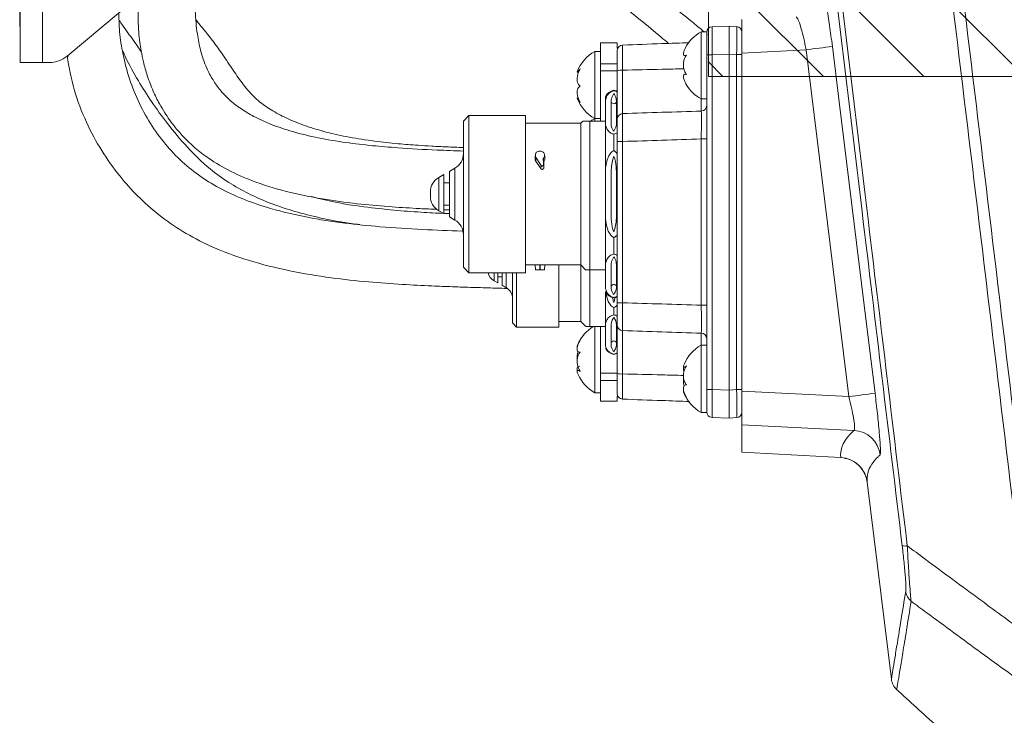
# Model space of a CAD drawing. Header units: millimetres. Extents: x 0 to 8410, y 0 to 5940.
# Tile 89 of 179: x 3304 to 3480, y 3964 to 4088. Entities that reach past the tile are written whole.
import ezdxf

# ---------------------------------------------------------------- set-up
doc = ezdxf.new("R2010")
doc.units = ezdxf.units.MM
doc.header["$LTSCALE"] = 10

msp = doc.modelspace()

# ---------------------------------------------------------------- hatches: boundary and pattern name
at = {"linetype": 'Continuous'}
h = msp.add_hatch(dxfattribs=at)
h.set_pattern_fill('ANSI31', color=8, scale=4, angle=90, style=0)
h.paths.add_polyline_path([(3427.03, 4477.87), (3427.03, 4077.87), (3827.03, 4077.87), (3827.03, 4477.87)], flags=0)

# ---------------------------------------------------------------- linework, layer by layer
at = {"color": 7, "linetype": 'Continuous', "lineweight": 0}
for p, q in [((3427.03, 4477.87), (3427.03, 4077.87)), ((3304.03, 4126.87), (3304.03, 4080.37)), ((3303.93, 4095.95), (3303.93, 4086.79)), ((3312.42, 4081.54), (3330.74, 4096.91)), ((3303.93, 4086.79), (3304.03, 4086.84)), ((3427.69, 4086.77), (3430.73, 4086.87)), ((3430.73, 4086.87), (3430.73, 4086.87)), ((3430.73, 4086.87), (3432.08, 4086.8)), ((3433.03, 4088.07), (3433.03, 4082.08)), ((3426.73, 4085.87), (3425.73, 4085.87)), ((3425.73, 4085.87), (3425.73, 4085.16)), ((3425.73, 4085.16), (3425.73, 4073.87)), ((3426.73, 4085.87), (3426.73, 4085.77)), ((3426.73, 4081.77), (3426.73, 4085.77)), ((3426.73, 4085.5), (3426.89, 4085.37)), ((3407.73, 4083.87), (3410.73, 4083.87)), ((3407.73, 4083.87), (3407.73, 4080.16)), ((3410.73, 4083.87), (3410.73, 4082.93)), ((3312.5, 4081.61), (3312.58, 4081.42)), ((3407.73, 4082.37), (3406.73, 4082.37)), ((3406.73, 4082.37), (3406.73, 4070.37)), ((3423.14, 4081.72), (3422.81, 4081.64)), ((3422.81, 4081.62), (3423.07, 4081.62)), ((3426.73, 4080.99), (3426.73, 4081.77)), ((3430.73, 4021.87), (3430.73, 4081.87)), ((3433.03, 4021.66), (3433.03, 4082.08)), ((3304.03, 4080.37), (3308.03, 4080.37)), ((3308.03, 4080.37), (3309.21, 4080.37)), ((3407.73, 4078.87), (3407.73, 4080.16)), ((3426.73, 4080.99), (3426.73, 4078.75)), ((3403.59, 4078.68), (3403.85, 4078.68)), ((3407.73, 4078.87), (3407.73, 4069.93)), ((3410.73, 4070.26), (3410.73, 4078.91)), ((3423.1, 4078.28), (3422.88, 4078.28)), ((3426.73, 4024.99), (3426.73, 4078.75)), ((3427.03, 4077.87), (3827.03, 4077.87)), ((3408.63, 4073.67), (3408.63, 4074.29)), ((3408.63, 4069.25), (3408.63, 4073.67)), ((3409.63, 4073.06), (3409.63, 4069.87)), ((3410.63, 4069.87), (3410.63, 4073.06)), ((3425.73, 4073.87), (3426.73, 4073.87)), ((3384.23, 4070.92), (3383.23, 4069.92)), ((3394.33, 4070.92), (3384.23, 4070.92)), ((3384.23, 4070.92), (3384.23, 4042.82)), ((3394.33, 4070.92), (3394.33, 4042.82)), ((3383.23, 4043.82), (3383.23, 4069.92)), ((3404.21, 4069.53), (3394.33, 4069.53)), ((3404.61, 4069.93), (3404.21, 4069.53)), ((3404.21, 4069.53), (3404.21, 4044.21)), ((3405.84, 4069.93), (3405.84, 4043.35)), ((3408.63, 4069.93), (3405.84, 4069.93)), ((3406.73, 4070.37), (3407.73, 4070.37)), ((3406.73, 4070.37), (3406.73, 4069.93)), ((3408.63, 4061.29), (3408.63, 4069.25)), ((3410.13, 4064.63), (3410.13, 4067.58)), ((3410.73, 4037.46), (3410.73, 4066.28)), ((3396.14, 4064.01), (3396.05, 4063.52)), ((3396.98, 4064.55), (3396.88, 4064.55)), ((3397.81, 4063.52), (3397.72, 4064.01)), ((3397.62, 4062.77), (3397.53, 4063.3)), ((3397.63, 4061.58), (3397.54, 4062.08)), ((3397.8, 4063.52), (3397.82, 4063.42)), ((3379.73, 4060.35), (3378.83, 4059.83)), ((3379.73, 4053.39), (3379.73, 4060.35)), ((3381.73, 4061.51), (3380.73, 4060.93)), ((3380.73, 4060.93), (3380.73, 4052.81)), ((3408.63, 4052.45), (3408.63, 4061.29)), ((3380.73, 4058.87), (3379.73, 4058.87)), ((3409.63, 4060.06), (3409.63, 4053.68)), ((3410.63, 4053.68), (3410.63, 4060.06)), ((3377.33, 4056.51), (3377.33, 4057.23)), ((3378.83, 4053.91), (3379.73, 4053.39)), ((3379.73, 4054.87), (3380.73, 4054.87)), ((3379.73, 4054.09), (3380.73, 4054.05)), ((3380.73, 4052.81), (3381.73, 4052.24)), ((3408.63, 4044.49), (3408.63, 4052.45)), ((3410.13, 4046.16), (3410.13, 4049.11)), ((3408.63, 4040.07), (3408.63, 4044.49)), ((3383.23, 4043.82), (3384.23, 4042.82)), ((3384.23, 4042.82), (3394.33, 4042.82)), ((3389.39, 4041.02), (3389.39, 4042.82)), ((3390.14, 4042.82), (3390.14, 4040.58)), ((3392.01, 4042.82), (3392.01, 4033.85)), ((3392.76, 4042.82), (3392.76, 4033.1)), ((3394.33, 4044.21), (3396.04, 4044.21)), ((3396.04, 4044.21), (3396.12, 4043.35)), ((3396.12, 4043.35), (3396.88, 4043.35)), ((3396.88, 4044.26), (3396.98, 4044.26)), ((3396.88, 4043.35), (3396.98, 4043.35)), ((3396.98, 4043.35), (3397.74, 4043.35)), ((3397.82, 4044.21), (3397.74, 4043.35)), ((3397.82, 4044.21), (3404.21, 4044.21)), ((3400.32, 4044.21), (3400.32, 4033.1)), ((3404.21, 4044.21), (3405.07, 4043.35)), ((3404.21, 4044.21), (3404.21, 4034.14)), ((3408.63, 4043.35), (3405.84, 4043.35)), ((3405.84, 4043.34), (3405.84, 4033.2)), ((3409.63, 4043.88), (3409.63, 4040.68)), ((3410.63, 4040.68), (3410.63, 4043.88)), ((3388.71, 4041.4), (3389.39, 4041.02)), ((3389.39, 4042.12), (3390.14, 4042.12)), ((3390.14, 4040.58), (3390.88, 4040.15)), ((3408.63, 4033.77), (3408.63, 4039.45)), ((3410.13, 4035.29), (3410.13, 4036.59)), ((3400.32, 4034.14), (3404.21, 4034.14)), ((3404.21, 4034.14), (3405.15, 4033.2)), ((3392.01, 4033.85), (3392.76, 4033.1)), ((3392.76, 4033.1), (3400.32, 4033.1)), ((3408.63, 4033.2), (3405.84, 4033.2)), ((3406.73, 4033.2), (3406.73, 4021.78)), ((3407.73, 4033.2), (3407.73, 4024.87)), ((3408.63, 4029.78), (3408.63, 4033.77)), ((3409.63, 4033.22), (3409.63, 4030.34)), ((3410.63, 4030.34), (3410.63, 4033.22)), ((3410.73, 4024.83), (3410.73, 4033.49)), ((3426.73, 4029.87), (3425.73, 4029.87)), ((3425.73, 4029.87), (3425.73, 4017.87)), ((3410.13, 4028.25), (3410.13, 4028.26)), ((3404.03, 4025.38), (3403.7, 4025.38)), ((3422.68, 4025.96), (3422.97, 4025.96)), ((3407.73, 4023.59), (3407.73, 4024.87)), ((3407.73, 4023.59), (3407.73, 4019.87)), ((3426.73, 4024.99), (3426.73, 4022.75)), ((3406.73, 4021.78), (3406.73, 4021.37)), ((3426.73, 4021.97), (3426.73, 4022.75)), ((3426.73, 4017.98), (3426.73, 4021.97)), ((3433.03, 4021.66), (3433.03, 4015.67)), ((3406.73, 4021.37), (3407.73, 4021.37)), ((3407.73, 4019.87), (3410.73, 4019.87)), ((3410.73, 4020.79), (3410.73, 4019.87)), ((3425.73, 4017.87), (3426.73, 4017.87)), ((3426.73, 4017.98), (3426.73, 4017.87)), ((3430.73, 4016.87), (3427.69, 4016.98)), ((3432.08, 4016.94), (3430.73, 4016.87)), ((3430.73, 4016.87), (3430.73, 4016.87)), ((3433.03, 4010.74), (3433.03, 4015.67)), ((3433.03, 4010.74), (3450.64, 4009.81)), ((3450.64, 4009.81), (3450.71, 4009.8)), ((3455.41, 4005.42), (3459.74, 3970.19))]:
    msp.add_line(p, q, dxfattribs=at)
at = {"color": 8, "linetype": 'Continuous', "lineweight": 0}
for p, q in [((3308.03, 4126.87), (3308.03, 4080.37)), ((3427.69, 4081.77), (3426.73, 4081.77)), ((3430.73, 4081.87), (3427.69, 4081.77)), ((3427.69, 4081.77), (3427.69, 4021.97)), ((3432.08, 4081.81), (3430.73, 4081.88)), ((3432.08, 4021.94), (3432.08, 4081.81)), ((3432.08, 4081.81), (3433.03, 4081.81)), ((3444.49, 4082.67), (3433.03, 4082.08)), ((3452.13, 4020.69), (3444.49, 4082.67)), ((3407.73, 4080.16), (3410.73, 4080.16)), ((3410.73, 4078.87), (3407.73, 4078.87)), ((3411.69, 4079.01), (3411.69, 4071.25)), ((3425.76, 4071.72), (3425.76, 4073.87)), ((3411.69, 4066.28), (3410.73, 4066.28)), ((3411.69, 4066.28), (3411.69, 4037.46)), ((3426.73, 4066.73), (3425.76, 4066.73)), ((3425.76, 4037.01), (3425.76, 4066.73)), ((3396.04, 4063.42), (3396.13, 4063.92)), ((3397.82, 4063.42), (3397.73, 4063.92)), ((3396.04, 4063.2), (3396.13, 4063.7)), ((3396.16, 4062.82), (3396.24, 4063.36)), ((3397.82, 4063.24), (3397.73, 4063.74)), ((3381.73, 4052.24), (3381.73, 4061.5)), ((3397.07, 4061.43), (3397.15, 4061.98)), ((3378.83, 4059.83), (3378.83, 4053.91)), ((3388.71, 4042.82), (3388.71, 4041.4)), ((3390.88, 4040.15), (3390.88, 4042.82)), ((3396.88, 4044.26), (3396.88, 4043.35)), ((3396.98, 4044.26), (3396.98, 4043.35)), ((3411.69, 4037.46), (3410.73, 4037.46)), ((3426.73, 4037.01), (3425.76, 4037.01)), ((3411.69, 4032.49), (3411.69, 4024.74)), ((3425.76, 4029.87), (3425.76, 4032.03)), ((3407.73, 4024.87), (3410.73, 4024.87)), ((3410.73, 4023.59), (3407.73, 4023.59)), ((3427.69, 4021.97), (3426.73, 4021.97)), ((3427.69, 4021.97), (3430.73, 4021.87)), ((3430.73, 4021.86), (3432.08, 4021.94)), ((3432.08, 4021.94), (3433.03, 4021.94)), ((3433.03, 4021.66), (3452.13, 4020.69)), ((3453.03, 4014.66), (3433.03, 4015.67))]:
    msp.add_line(p, q, dxfattribs=at)
at = {"color": 8, "linetype": 'Continuous', "lineweight": 0, "flags": 128}
msp.add_lwpolyline([(3449.19, 4083.27), (3450.41, 4073.35), (3455.3, 4033.65), (3456.83, 4021.3)], dxfattribs=at)
at = {"color": 7, "linetype": 'Continuous', "lineweight": 0, "flags": 128}
msp.add_lwpolyline([(3406.73, 4070.37), (3406.22, 4070.06), (3405.93, 4069.85)], dxfattribs=at)
at = {"color": 7, "linetype": 'Continuous', "lineweight": 0}
for centre, radius, start, end in [((3427.73, 4085.77), 1, 92, 180), ((3432.03, 4085.8), 1, 0, 87), ((3429.13, 4079.75), 7, 119.0497, 151.9424), ((3411.73, 4082.51), 1, 92, 180), ((3309.21, 4085.37), 5, 270, 310), ((3410.13, 4076.25), 7, 119.0497, 159.373), ((3429.13, 4079.99), 7, 210.1358, 240.9503), ((3410.44, 4073.45), 2, 98.99, 154.9938), ((3409.82, 4073.45), 2, 62.8538, 81.01), ((3410.13, 4076.49), 7, 200.6597, 240.9503), ((3410.13, 4073.52), 0.5, 180, 334.6184), ((3380.23, 4064.1), 3, 300, 0), ((3380.33, 4057.23), 3, 120, 180), ((3380.33, 4056.51), 3, 180, 240), ((3380.23, 4049.64), 3, 0, 60), ((3389.84, 4043.35), 2.25, 193.6277, 240), ((3389.76, 4038.21), 2.25, 0, 60), ((3410.44, 4040.3), 2, 205.0062, 261.01), ((3410.13, 4040.22), 0.5, 0, 154.6184), ((3409.82, 4040.3), 2, 278.99, 297.1462), ((3410.13, 4027.25), 7, 121.877, 156.2826), ((3410.13, 4030.15), 0.5, 0, 180), ((3410.44, 4030.22), 2, 205.0062, 261.01), ((3429.13, 4023.75), 7, 119.0497, 157.305), ((3409.82, 4030.22), 2, 278.99, 297.1462), ((3410.13, 4027.49), 7, 203.8343, 240.9503), ((3411.73, 4021.24), 1, 180, 268), ((3429.13, 4023.99), 7, 202.7831, 240.9503), ((3427.73, 4017.98), 1, 180, 268), ((3432.03, 4017.94), 1, 273, 360), ((3462.72, 3970.55), 3, 187, 227.8356)]:
    msp.add_arc(centre, radius, start, end, dxfattribs=at)
at = {"color": 8, "linetype": 'Continuous', "lineweight": 0}
for centre, radius, start, end in [((3421.08, 4281.49), 200.2, 276.7158, 278.0712), ((3411.46, 4076.54), 2.48, 84.6019, 107.1891), ((3425.73, 4072.71), 0.999, 271.9393, 359.9349), ((3411.73, 4070.25), 0.997, 91.8569, 179.8578), ((3411.73, 4033.49), 0.997, 180.1313, 268.154), ((3425.73, 4031.03), 0.999, 0.0513, 88.0745), ((3411.46, 4027.2), 2.47, 252.7882, 275.4067), ((3428.53, 4220.96), 201.65, 276.7193, 278.0649), ((3452.77, 4009.66), 5, 7.0746, 86.9135), ((3450.45, 4004.81), 5, 7.0142, 87.0247), ((3462.17, 3996.92), 2.92, 260.1611, 277.9999), ((3465.23, 3986.34), 2.96, 187.6206, 228.5635)]:
    msp.add_arc(centre, radius, start, end, dxfattribs=at)
for centre, major_axis, ratio, start_param, end_param in [((3427.73, 4081.76), (-0.03, 5), 0.00697, 0.000195, 1.569773), ((3432.03, 4081.8), (0.05, 5), 0.010435, 4.714691, 6.282748), ((3427.73, 4021.98), (0.03, 5), 0.00697, 1.57182, 3.141398), ((3432.03, 4021.95), (-0.05, 5), 0.010435, 3.14203, 4.710087), ((6903.06, 3829.28), (3452.38, -181.27), 0.034824, 3.106469, 3.147737), ((6903.06, 3829.28), (3452.38, -181.27), 0.034824, 3.147737, 3.147747)]:
    msp.add_ellipse(centre, major_axis=major_axis, ratio=ratio, start_param=start_param, end_param=end_param, dxfattribs=at)
at = {"color": 7, "linetype": 'Continuous', "lineweight": 0}
for centre, major_axis, ratio, start_param, end_param in [((3430.68, 4081.87), (0.04, 5), 0.00871, 4.714748, 6.282805), ((3488.02, 4083.87), (57.29, 2.01), 0.087222, 3.137772, 3.138533), ((3394.93, 4056.87), (0.6, 13.66), 0.075622, 5.239315, 5.257617), ((3398.92, 4056.87), (-0.6, 13.66), 0.075622, 1.025568, 1.04021), ((3394.93, 4056.87), (0.56, 12.66), 0.075622, 5.239315, 5.259063), ((3394.6, 4056.87), (-6.76, 12.48), 0.312168, 4.91347, 5.034226), ((3394.6, 4056.87), (-7.29, 13.47), 0.312168, 4.928328, 5.040078), ((3398.72, 4056.87), (-0.6, 13.66), 0.075622, 1.077564, 1.176026), ((3398.72, 4056.87), (-0.56, 12.66), 0.075622, 1.082857, 1.186534), ((3398.92, 4056.87), (-0.56, 12.66), 0.075622, 1.024122, 1.039921), ((3488.02, 4019.87), (57.29, -2.01), 0.087222, 3.144653, 3.145413), ((3430.68, 4021.88), (-0.04, 5), 0.00871, 3.141973, 4.71003)]:
    msp.add_ellipse(centre, major_axis=major_axis, ratio=ratio, start_param=start_param, end_param=end_param, dxfattribs=at)
at = {"color": 8, "linetype": 'Continuous', "lineweight": 0}
for points, knots in [([(3454.57, 4239.71), (3456.29, 4225.75), (3459.72, 4197.83), (3465.54, 4150.15), (3472.03, 4096.68), (3479.18, 4037.44), (3483.9, 3997.99), (3486.26, 3978.26)], [0, 0, 0, 0, 0.160108, 0.320235, 0.546806, 0.773429, 1, 1, 1, 1]), ([(3484.26, 3978.08), (3481.9, 3997.8), (3477.18, 4037.24), (3470.04, 4096.47), (3462.55, 4158.19), (3457.4, 4200.17), (3454.68, 4222.4)], [0, 0, 0, 0, 0.242393, 0.484785, 0.727233, 1, 1, 1, 1]), ([(3461.67, 3994.04), (3459.29, 4013.96), (3455.01, 4049.61), (3448.8, 4101.05), (3444.97, 4132.57), (3443.05, 4148.33)], [0, 0, 0, 0, 0.387441, 0.693699, 1, 1, 1, 1]), ([(3443.95, 4148.39), (3445.87, 4132.63), (3449.7, 4101.09), (3455.91, 4049.63), (3460.19, 4013.95), (3462.58, 3994.03)], [0, 0, 0, 0, 0.306258, 0.612559, 1, 1, 1, 1]), ([(3447.4, 4094.16), (3447.47, 4094), (3447.61, 4093.67), (3448, 4091.66), (3448.46, 4088.78), (3448.87, 4085.79), (3449.11, 4083.91), (3449.19, 4083.27)], [0, 0, 0, 0, 0.220939, 0.44192, 0.66363, 0.885317, 1, 1, 1, 1]), ([(3444.49, 4082.67), (3444.43, 4083.01), (3444.23, 4084.04), (3443.86, 4085.66), (3443.41, 4087.22), (3442.99, 4088.3), (3442.8, 4088.48), (3442.7, 4088.56)], [0, 0, 0, 0, 0.113952, 0.335154, 0.557324, 0.77898, 1, 1, 1, 1]), ([(3411.69, 4083.51), (3411.69, 4083.45), (3411.68, 4083.34), (3411.68, 4082.48), (3411.68, 4081.21), (3411.69, 4079.96), (3411.69, 4079.21), (3411.69, 4079.01)], [0, 0, 0, 0, 0.229317, 0.458659, 0.6878863, 0.9170501, 1, 1, 1, 1]), ([(3422.62, 4079.26), (3421.33, 4079.23), (3417.69, 4079.15), (3414.04, 4079.06), (3411.69, 4079.01)], [0, 0, 0, 0, 0.355504, 1, 1, 1, 1]), ([(3411.69, 4071.25), (3411.69, 4071.14), (3411.68, 4070.92), (3411.68, 4069.91), (3411.68, 4068.54), (3411.69, 4067.24), (3411.69, 4066.48), (3411.69, 4066.28)], [0, 0, 0, 0, 0.229317, 0.458667, 0.687887, 0.917055, 1, 1, 1, 1]), ([(3411.69, 4071.25), (3414.04, 4071.33), (3418.73, 4071.48), (3423.42, 4071.64), (3425.76, 4071.72)], [0, 0, 0, 0, 0.5007068, 1, 1, 1, 1]), ([(3425.76, 4066.73), (3425.76, 4066.99), (3425.77, 4067.81), (3425.78, 4069.14), (3425.78, 4070.48), (3425.77, 4071.44), (3425.77, 4071.62), (3425.76, 4071.72)], [0, 0, 0, 0, 0.1035407, 0.3275622, 0.5516063, 0.7757931, 1, 1, 1, 1]), ([(3425.76, 4066.73), (3423.42, 4066.65), (3418.73, 4066.5), (3414.04, 4066.35), (3411.69, 4066.28)], [0, 0, 0, 0, 0.499297, 1, 1, 1, 1]), ([(3411.69, 4037.46), (3411.69, 4036.9), (3411.68, 4035.78), (3411.68, 4034.28), (3411.68, 4033.15), (3411.69, 4032.62), (3411.69, 4032.52), (3411.69, 4032.49)], [0, 0, 0, 0, 0.229317, 0.458666, 0.687882, 0.917058, 1, 1, 1, 1]), ([(3411.69, 4037.46), (3414.04, 4037.39), (3418.73, 4037.24), (3423.42, 4037.09), (3425.76, 4037.01)], [0, 0, 0, 0, 0.5007029, 1, 1, 1, 1]), ([(3425.76, 4032.03), (3425.76, 4032.06), (3425.77, 4032.15), (3425.78, 4032.7), (3425.78, 4033.83), (3425.77, 4035.33), (3425.77, 4036.45), (3425.76, 4037.01)], [0, 0, 0, 0, 0.103545, 0.327565, 0.551604, 0.775798, 1, 1, 1, 1]), ([(3425.76, 4032.03), (3423.42, 4032.1), (3418.73, 4032.26), (3414.04, 4032.42), (3411.69, 4032.49)], [0, 0, 0, 0, 0.499293, 1, 1, 1, 1]), ([(3411.69, 4024.74), (3411.69, 4024.18), (3411.68, 4023.07), (3411.68, 4021.67), (3411.68, 4020.67), (3411.69, 4020.27), (3411.69, 4020.24), (3411.69, 4020.24)], [0, 0, 0, 0, 0.229319, 0.458668, 0.687886, 0.917058, 1, 1, 1, 1]), ([(3411.69, 4024.74), (3414.04, 4024.68), (3417.67, 4024.6), (3421.3, 4024.51), (3422.58, 4024.48)], [0, 0, 0, 0, 0.646921, 1, 1, 1, 1]), ([(3453.03, 4014.66), (3453.07, 4014.69), (3453.17, 4014.78), (3453.18, 4015.46), (3453, 4016.83), (3452.64, 4018.66), (3452.3, 4020.01), (3452.13, 4020.69)], [0, 0, 0, 0, 0.1223678, 0.3358225, 0.5525739, 0.7747416, 1, 1, 1, 1]), ([(3456.83, 4021.3), (3456.97, 4020.06), (3457.27, 4017.57), (3457.59, 4014.25), (3457.78, 4011.76), (3457.81, 4010.51), (3457.75, 4010.34), (3457.73, 4010.28)], [0, 0, 0, 0, 0.221593, 0.443255, 0.661739, 0.877175, 1, 1, 1, 1]), ([(3457.73, 4010.28), (3457.61, 4010.17), (3457.01, 4009.62), (3456.12, 4008.54), (3455.39, 4007.04), (3455.4, 4005.96), (3455.41, 4005.42)], [0, 0, 0, 0, 0.070251, 0.351258, 0.6756, 1, 1, 1, 1]), ([(3462.3, 3985.95), (3462.32, 3986.19), (3462.35, 3986.64), (3462.26, 3988.4), (3462.03, 3990.98), (3461.79, 3993.03), (3461.67, 3994.04)], [0, 0, 0, 0, 0.240531, 0.469465, 0.735888, 1, 1, 1, 1]), ([(3462.58, 3994.03), (3463.62, 3993.26), (3467.99, 3990.01), (3475.21, 3984.68), (3481.41, 3980.16), (3484.26, 3978.08)], [0, 0, 0, 0, 0.144591, 0.605967, 1, 1, 1, 1]), ([(3462.58, 3994.03), (3462.65, 3992.83), (3462.75, 3991), (3462.89, 3988.79), (3463.01, 3986.93), (3463.16, 3985.13), (3463.23, 3984.47), (3463.27, 3984.13)], [0, 0, 0, 0, 0.259434, 0.394643, 0.529776, 0.761736, 1, 1, 1, 1]), ([(3459.74, 3970.19), (3459.75, 3970.27), (3459.78, 3970.42), (3459.99, 3971.7), (3460.32, 3973.74), (3460.81, 3976.72), (3461.45, 3980.65), (3462.02, 3984.19), (3462.3, 3985.95)], [0, 0, 0, 0, 0.161014, 0.322028, 0.483588, 0.645148, 0.822482, 1, 1, 1, 1]), ([(3463.27, 3984.13), (3462.99, 3982.36), (3462.42, 3978.82), (3461.78, 3974.89), (3461.29, 3971.9), (3460.95, 3969.86), (3460.74, 3968.57), (3460.71, 3968.41), (3460.7, 3968.33)], [0, 0, 0, 0, 0.177336, 0.354855, 0.515868, 0.676881, 0.838441, 1, 1, 1, 1]), ([(3485.41, 3967.94), (3482.2, 3970.27), (3475.74, 3974.96), (3468.37, 3980.37), (3464.21, 3983.44), (3463.27, 3984.13)], [0, 0, 0, 0, 0.434399, 0.873631, 1, 1, 1, 1])]:
    msp.add_open_spline(points, degree=3, knots=knots, dxfattribs=at)
at = {"color": 7, "linetype": 'Continuous', "lineweight": 0}
for points, knots in [([(3378.43, 4115.1), (3378.48, 4115.07), (3380.82, 4113.56), (3385.81, 4110.09), (3393.47, 4104.62), (3401.45, 4098.63), (3409.4, 4092.41), (3415.53, 4087.48), (3419.02, 4084.55), (3419.93, 4083.79)], [0, 0, 0, 0, 0.003871, 0.184404, 0.376024, 0.572741, 0.760346, 0.93801, 1, 1, 1, 1]), ([(3383.23, 4064.57), (3381.67, 4064.62), (3377.75, 4064.76), (3372.34, 4065.06), (3366.9, 4065.51), (3362.16, 4066.06), (3357.36, 4066.85), (3352.88, 4067.92), (3349.02, 4069.21), (3345.85, 4070.65), (3343.22, 4072.23), (3341.23, 4073.84), (3339.66, 4075.53), (3338.38, 4077.33), (3337.13, 4079.71), (3336.22, 4082.49), (3335.7, 4085.2), (3335.42, 4087.53), (3335.3, 4089.66), (3335.3, 4091.84), (3335.44, 4093.91), (3335.68, 4095.69), (3335.93, 4097.1), (3336.15, 4098.25), (3336.36, 4099.34), (3336.57, 4100.46), (3336.75, 4101.86), (3336.86, 4103.61), (3336.84, 4105.77), (3336.7, 4108.33), (3336.81, 4111.39), (3337.02, 4113.6), (3337.13, 4114.79)], [0, 0, 0, 0, 0.0378281, 0.0949081, 0.1312609, 0.1702777, 0.2113315, 0.2503427, 0.2842756, 0.3137875, 0.3406389, 0.3666996, 0.3863464, 0.4086448, 0.4339531, 0.471633, 0.5058036, 0.5301111, 0.5561709, 0.5853906, 0.6178654, 0.6497524, 0.6735155, 0.6912154, 0.7072099, 0.7265274, 0.7488698, 0.7768085, 0.8187688, 0.869681, 0.9300042, 1, 1, 1, 1]), ([(3387.2, 4114.6), (3389.23, 4113.27), (3393.62, 4110.42), (3400.78, 4105.43), (3408.5, 4099.8), (3416.32, 4093.83), (3422.23, 4089.19), (3425.54, 4086.48), (3426.27, 4085.87)], [0, 0, 0, 0, 0.1668817, 0.3604185, 0.5637996, 0.7605176, 0.9465358, 1, 1, 1, 1]), ([(3325.24, 4092.29), (3325.19, 4091.64), (3325.09, 4090.25), (3325.07, 4088.06), (3325.18, 4085.95), (3325.37, 4084.12), (3325.65, 4082.34), (3326.06, 4080.34), (3326.74, 4077.93), (3327.69, 4075.42), (3328.77, 4073.2), (3329.77, 4071.51), (3330.75, 4070.06), (3331.87, 4068.59), (3333.36, 4066.9), (3335.3, 4065.06), (3338.06, 4062.94), (3341.68, 4060.83), (3346.6, 4058.74), (3352.35, 4057.06), (3358.68, 4055.84), (3364.74, 4055.06), (3370.29, 4054.59), (3374.83, 4054.31), (3377.53, 4054.19), (3378.57, 4054.14)], [0, 0, 0, 0, 0.037091, 0.077991, 0.113246, 0.141982, 0.165837, 0.195278, 0.232098, 0.274122, 0.309138, 0.335247, 0.355183, 0.379577, 0.409458, 0.444671, 0.484171, 0.543584, 0.602914, 0.682705, 0.762487, 0.836425, 0.903253, 0.962482, 1, 1, 1, 1]), ([(3383.12, 4050.26), (3383.08, 4050.26), (3380.68, 4050.34), (3375.74, 4050.54), (3368.73, 4050.97), (3361.85, 4051.66), (3355.3, 4052.67), (3349.34, 4054.06), (3344.24, 4055.77), (3340.06, 4057.65), (3336.27, 4059.91), (3332.88, 4062.61), (3329.85, 4065.8), (3327.19, 4069.47), (3324.98, 4073.58), (3323.31, 4077.93), (3322.25, 4082.24), (3321.71, 4086.02), (3321.67, 4088.31), (3321.65, 4089.29)], [0, 0, 0, 0, 0.001421, 0.081155, 0.167755, 0.239746, 0.317149, 0.39543, 0.45197, 0.506755, 0.56017, 0.613613, 0.669221, 0.727077, 0.787044, 0.848968, 0.907751, 0.960925, 1, 1, 1, 1]), ([(3321.7, 4087.93), (3321.81, 4087.77), (3322.26, 4087.1), (3323.34, 4085.6), (3324.59, 4083.87), (3325.45, 4082.58), (3325.69, 4082.23)], [0, 0, 0, 0, 0.081107, 0.332052, 0.81617, 1, 1, 1, 1]), ([(3383.23, 4065.19), (3382.22, 4065.23), (3380.33, 4065.3), (3377.63, 4065.43), (3374.76, 4065.61), (3371.35, 4065.88), (3367.23, 4066.33), (3362.92, 4066.99), (3358.81, 4067.88), (3355.14, 4068.98), (3351.95, 4070.25), (3349.18, 4071.68), (3346.63, 4073.39), (3344.5, 4075.59), (3342.69, 4078.07), (3340.94, 4080.73), (3339.12, 4083.37), (3337.48, 4085.52), (3336.21, 4087.02), (3335.61, 4087.76), (3335.42, 4087.99)], [0, 0, 0, 0, 0.045751, 0.085371, 0.122203, 0.175666, 0.240562, 0.309901, 0.37446, 0.433564, 0.487687, 0.538273, 0.587221, 0.64633, 0.715088, 0.789358, 0.864151, 0.930204, 0.978014, 1, 1, 1, 1]), ([(3411.69, 4083.51), (3414.04, 4083.59), (3418.01, 4083.73), (3421.99, 4083.86), (3423.61, 4083.92)], [0, 0, 0, 0, 0.591168, 1, 1, 1, 1]), ([(3312.4, 4081.53), (3312.76, 4079.52), (3313.49, 4075.47), (3315.69, 4069.79), (3318.48, 4064.61), (3321.59, 4060.25), (3325, 4056.44), (3328.73, 4053.1), (3333.05, 4050.1), (3338.42, 4047.28), (3344.82, 4044.9), (3352.12, 4043.1), (3359.32, 4041.9), (3366.05, 4041.17), (3372.07, 4040.74), (3376.45, 4040.52), (3379.45, 4040.39), (3381.59, 4040.31), (3384.33, 4040.22), (3387.57, 4040.12), (3389.9, 4040.05), (3391.02, 4040.01)], [0, 0, 0, 0, 0.065274, 0.131597, 0.192683, 0.252477, 0.301827, 0.35466, 0.410015, 0.465812, 0.540912, 0.617024, 0.690995, 0.757506, 0.816866, 0.868889, 0.886489, 0.90496, 0.931695, 0.967034, 1, 1, 1, 1]), ([(3364.71, 4051.42), (3363.69, 4051.56), (3361.07, 4051.91), (3357.01, 4052.73), (3352.62, 4053.87), (3348.55, 4055.27), (3344.76, 4056.93), (3341.2, 4058.93), (3337.46, 4061.65), (3333.82, 4065.21), (3330.43, 4069.27), (3327.55, 4073.22), (3325.04, 4077.24), (3323.27, 4080.36), (3322.43, 4082.26), (3322.26, 4082.65)], [0, 0, 0, 0, 0.051271, 0.131416, 0.207939, 0.281086, 0.35236, 0.424329, 0.498266, 0.603147, 0.708228, 0.801153, 0.884227, 0.97647, 1, 1, 1, 1]), ([(3410.73, 4078.91), (3410.73, 4079.07), (3410.73, 4079.67), (3410.73, 4080.67), (3410.73, 4081.68), (3410.73, 4082.37), (3410.73, 4082.46), (3410.73, 4082.51)], [0, 0, 0, 0, 0.082945, 0.312119, 0.54133, 0.770672, 1, 1, 1, 1]), ([(3422.74, 4081.63), (3422.68, 4081.66), (3422.56, 4081.72), (3422.56, 4082.06), (3422.69, 4082.52), (3422.87, 4082.87), (3422.95, 4083.04)], [0, 0, 0, 0, 0.258849, 0.5183213, 0.7641896, 1, 1, 1, 1]), ([(3423.14, 4078.22), (3422.99, 4078.44), (3422.73, 4078.82), (3422.56, 4079.57), (3422.56, 4080.27), (3422.7, 4080.94), (3422.91, 4081.42), (3423.08, 4081.65), (3423.14, 4081.72)], [0, 0, 0, 0, 0.235581, 0.408165, 0.581135, 0.745074, 0.917193, 1, 1, 1, 1]), ([(3404.14, 4076.12), (3403.99, 4076.25), (3403.73, 4076.46), (3403.56, 4077.04), (3403.56, 4077.67), (3403.7, 4078.35), (3403.91, 4078.89), (3404.08, 4079.18), (3404.14, 4079.27)], [0, 0, 0, 0, 0.235567, 0.408147, 0.581124, 0.745055, 0.917178, 1, 1, 1, 1]), ([(3404.14, 4079.27), (3403.99, 4079.11), (3403.74, 4078.82), (3403.56, 4078.65), (3403.58, 4078.7), (3403.58, 4078.72)], [0, 0, 0, 0, 0.436373, 0.756065, 1, 1, 1, 1]), ([(3423.14, 4076.37), (3422.99, 4076.65), (3422.73, 4077.12), (3422.56, 4077.71), (3422.56, 4078.09), (3422.7, 4078.28), (3422.91, 4078.3), (3423.08, 4078.24), (3423.14, 4078.22)], [0, 0, 0, 0, 0.235584, 0.408159, 0.581149, 0.745081, 0.917187, 1, 1, 1, 1]), ([(3404.14, 4073.22), (3403.99, 4073.51), (3403.73, 4074.01), (3403.56, 4074.76), (3403.56, 4075.35), (3403.7, 4075.8), (3403.91, 4076.03), (3404.08, 4076.1), (3404.14, 4076.12)], [0, 0, 0, 0, 0.235561, 0.40813, 0.581131, 0.745066, 0.917186, 1, 1, 1, 1]), ([(3410.13, 4075.34), (3410, 4075.31), (3409.69, 4075.22), (3409.23, 4074.9), (3408.83, 4074.37), (3408.7, 4073.92), (3408.63, 4073.67)], [0, 0, 0, 0, 0.1117356, 0.2780855, 0.6098479, 1, 1, 1, 1]), ([(3410.13, 4074.84), (3409.96, 4074.52), (3409.65, 4073.94), (3409.64, 4073.33), (3409.63, 4073.06)], [0, 0, 0, 0, 0.5450412, 1, 1, 1, 1]), ([(3410.73, 4075.08), (3410.63, 4075.15), (3410.47, 4075.26), (3410.22, 4075.32), (3410.13, 4075.34)], [0, 0, 0, 0, 0.614687, 1, 1, 1, 1]), ([(3410.63, 4073.06), (3410.61, 4073.57), (3410.6, 4074.18), (3410.2, 4074.74), (3410.13, 4074.84)], [0, 0, 0, 0, 0.833189, 1, 1, 1, 1]), ([(3403.59, 4074.05), (3403.58, 4074.04), (3403.56, 4074.04), (3403.7, 4073.81), (3403.91, 4073.51), (3404.08, 4073.3), (3404.14, 4073.22)], [0, 0, 0, 0, 0.229877, 0.531287, 0.84774, 1, 1, 1, 1]), ([(3404.63, 4069.93), (3404.66, 4069.93), (3404.71, 4069.93), (3405.23, 4069.93), (3405.68, 4069.93), (3405.84, 4069.93)], [0, 0, 0, 0, 0.362057, 0.779314, 1, 1, 1, 1]), ([(3408.63, 4069.25), (3408.73, 4068.92), (3408.86, 4068.46), (3409.35, 4067.93), (3409.72, 4067.69), (3410.03, 4067.61), (3410.13, 4067.58)], [0, 0, 0, 0, 0.531718, 0.723704, 0.917678, 1, 1, 1, 1]), ([(3409.63, 4069.87), (3409.64, 4069.36), (3409.66, 4068.75), (3410.06, 4068.19), (3410.13, 4068.09)], [0, 0, 0, 0, 0.833186, 1, 1, 1, 1]), ([(3410.13, 4068.09), (3410.3, 4068.41), (3410.61, 4068.99), (3410.62, 4069.59), (3410.63, 4069.87)], [0, 0, 0, 0, 0.5450406, 1, 1, 1, 1]), ([(3410.73, 4066.28), (3410.73, 4066.44), (3410.73, 4067.05), (3410.73, 4068.08), (3410.73, 4069.18), (3410.73, 4069.99), (3410.73, 4070.17), (3410.73, 4070.26)], [0, 0, 0, 0, 0.082966, 0.312124, 0.541344, 0.770671, 1, 1, 1, 1]), ([(3410.13, 4067.58), (3410.26, 4067.62), (3410.5, 4067.68), (3410.66, 4067.79), (3410.73, 4067.84)], [0, 0, 0, 0, 0.528015, 1, 1, 1, 1]), ([(3396.88, 4064.55), (3396.79, 4064.54), (3396.63, 4064.53), (3396.4, 4064.42), (3396.23, 4064.27), (3396.14, 4064.09), (3396.13, 4063.97), (3396.13, 4063.92)], [0, 0, 0, 0, 0.21314, 0.426461, 0.640348, 0.855115, 1, 1, 1, 1]), ([(3397.73, 4063.92), (3397.72, 4063.99), (3397.7, 4064.13), (3397.58, 4064.32), (3397.39, 4064.46), (3397.18, 4064.54), (3397.03, 4064.55), (3396.98, 4064.55)], [0, 0, 0, 0, 0.21152, 0.426502, 0.641582, 0.856157, 1, 1, 1, 1]), ([(3410.13, 4064.63), (3410.07, 4064.6), (3409.87, 4064.51), (3409.5, 4064.17), (3408.9, 4063.11), (3408.72, 4062.06), (3408.63, 4061.29), (3408.63, 4061.29)], [0, 0, 0, 0, 0.049606, 0.173021, 0.390776, 0.999493, 1, 1, 1, 1]), ([(3410.73, 4064.08), (3410.66, 4064.19), (3410.54, 4064.4), (3410.3, 4064.56), (3410.16, 4064.62), (3410.13, 4064.63)], [0, 0, 0, 0, 0.45726, 0.874671, 1, 1, 1, 1]), ([(3396.04, 4063.42), (3396.04, 4063.44), (3396.04, 4063.48), (3396.05, 4063.52), (3396.05, 4063.52)], [0, 0, 0, 0, 0.75452, 1, 1, 1, 1]), ([(3396.16, 4062.82), (3396.14, 4062.86), (3396.07, 4062.97), (3396.04, 4063.11), (3396.04, 4063.2), (3396.04, 4063.2)], [0, 0, 0, 0, 0.336493, 0.955643, 1, 1, 1, 1]), ([(3396.13, 4063.7), (3396.14, 4063.63), (3396.15, 4063.51), (3396.21, 4063.4), (3396.24, 4063.36)], [0, 0, 0, 0, 0.618575, 1, 1, 1, 1]), ([(3397.15, 4061.98), (3397.15, 4061.97), (3397.17, 4061.94), (3397.22, 4061.91), (3397.29, 4061.88), (3397.36, 4061.88), (3397.43, 4061.9), (3397.48, 4061.94), (3397.52, 4062), (3397.54, 4062.05), (3397.54, 4062.08), (3397.54, 4062.08)], [0, 0, 0, 0, 0.063175, 0.193235, 0.322011, 0.449445, 0.576192, 0.703447, 0.831888, 0.961597, 1, 1, 1, 1]), ([(3397.53, 4063.3), (3397.58, 4063.36), (3397.68, 4063.48), (3397.73, 4063.64), (3397.73, 4063.73), (3397.73, 4063.74)], [0, 0, 0, 0, 0.450255, 0.902644, 1, 1, 1, 1]), ([(3397.82, 4063.24), (3397.81, 4063.19), (3397.8, 4063.05), (3397.72, 4062.88), (3397.64, 4062.79), (3397.62, 4062.77)], [0, 0, 0, 0, 0.341243, 0.820426, 1, 1, 1, 1]), ([(3410.13, 4063.62), (3410.1, 4063.55), (3409.77, 4062.69), (3409.66, 4061.47), (3409.64, 4060.35), (3409.63, 4060.06)], [0, 0, 0, 0, 0.063511, 0.761744, 1, 1, 1, 1]), ([(3410.63, 4060.06), (3410.61, 4060.63), (3410.58, 4061.82), (3410.37, 4063.03), (3410.13, 4063.61), (3410.13, 4063.62)], [0, 0, 0, 0, 0.470644, 0.998278, 1, 1, 1, 1]), ([(3397.63, 4061.58), (3397.63, 4061.57), (3397.63, 4061.53), (3397.61, 4061.46), (3397.56, 4061.39), (3397.49, 4061.33), (3397.41, 4061.3), (3397.31, 4061.29), (3397.21, 4061.31), (3397.13, 4061.36), (3397.09, 4061.41), (3397.07, 4061.43)], [0, 0, 0, 0, 0.028025, 0.158634, 0.289694, 0.373915, 0.500929, 0.627992, 0.754235, 0.880624, 1, 1, 1, 1]), ([(3356.04, 4056.43), (3357.47, 4056.08), (3360.79, 4055.26), (3365.97, 4054.51), (3371.27, 4053.94), (3375.98, 4053.61), (3379.06, 4053.45), (3380.57, 4053.39), (3380.73, 4053.38)], [0, 0, 0, 0, 0.178876, 0.414377, 0.629692, 0.819837, 0.980571, 1, 1, 1, 1]), ([(3409.63, 4053.68), (3409.64, 4053.11), (3409.68, 4051.92), (3409.88, 4050.71), (3410.13, 4050.13), (3410.13, 4050.13)], [0, 0, 0, 0, 0.470627, 0.998278, 1, 1, 1, 1]), ([(3410.13, 4050.13), (3410.16, 4050.2), (3410.49, 4051.05), (3410.59, 4052.27), (3410.62, 4053.39), (3410.63, 4053.68)], [0, 0, 0, 0, 0.063479, 0.761769, 1, 1, 1, 1]), ([(3408.63, 4052.45), (3408.7, 4051.93), (3408.82, 4051.11), (3409.2, 4050.06), (3409.59, 4049.45), (3409.96, 4049.18), (3410.1, 4049.13), (3410.13, 4049.11)], [0, 0, 0, 0, 0.4174045, 0.6482774, 0.8814504, 0.9726149, 1, 1, 1, 1]), ([(3410.13, 4049.11), (3410.19, 4049.14), (3410.38, 4049.23), (3410.6, 4049.41), (3410.7, 4049.58), (3410.73, 4049.63)], [0, 0, 0, 0, 0.234735, 0.818851, 1, 1, 1, 1]), ([(3410.13, 4046.16), (3410, 4046.12), (3409.69, 4046.04), (3409.23, 4045.72), (3408.83, 4045.19), (3408.7, 4044.73), (3408.63, 4044.49)], [0, 0, 0, 0, 0.111737, 0.278087, 0.609848, 1, 1, 1, 1]), ([(3410.13, 4045.65), (3409.96, 4045.33), (3409.65, 4044.75), (3409.64, 4044.15), (3409.63, 4043.88)], [0, 0, 0, 0, 0.5450404, 1, 1, 1, 1]), ([(3410.73, 4045.89), (3410.63, 4045.96), (3410.47, 4046.08), (3410.22, 4046.13), (3410.13, 4046.16)], [0, 0, 0, 0, 0.614683, 1, 1, 1, 1]), ([(3410.63, 4043.88), (3410.61, 4044.38), (3410.6, 4044.99), (3410.2, 4045.56), (3410.13, 4045.65)], [0, 0, 0, 0, 0.833189, 1, 1, 1, 1]), ([(3396.04, 4044.21), (3396.05, 4044.22), (3396.07, 4044.22), (3396.21, 4044.23), (3396.43, 4044.25), (3396.66, 4044.26), (3396.82, 4044.26), (3396.88, 4044.26)], [0, 0, 0, 0, 0.21492, 0.429999, 0.645168, 0.859824, 1, 1, 1, 1]), ([(3396.98, 4044.26), (3397.07, 4044.26), (3397.26, 4044.26), (3397.51, 4044.24), (3397.7, 4044.23), (3397.8, 4044.22), (3397.81, 4044.22), (3397.82, 4044.21)], [0, 0, 0, 0, 0.21285, 0.425808, 0.639599, 0.854465, 1, 1, 1, 1]), ([(3405.84, 4043.35), (3405.43, 4043.35), (3404.95, 4043.35), (3405.13, 4043.35), (3405.16, 4043.35)], [0, 0, 0, 0, 0.839098, 1, 1, 1, 1]), ([(3408.63, 4040.07), (3408.73, 4039.73), (3408.86, 4039.27), (3409.35, 4038.75), (3409.72, 4038.5), (3410.03, 4038.42), (3410.13, 4038.4)], [0, 0, 0, 0, 0.531718, 0.723705, 0.917679, 1, 1, 1, 1]), ([(3408.69, 4039.38), (3408.79, 4038.79), (3408.94, 4037.93), (3409.47, 4037.06), (3409.84, 4036.72), (3410.05, 4036.63), (3410.13, 4036.59)], [0, 0, 0, 0, 0.541116, 0.791461, 0.922086, 1, 1, 1, 1]), ([(3409.63, 4040.68), (3409.64, 4040.18), (3409.66, 4039.57), (3410.06, 4039), (3410.13, 4038.91)], [0, 0, 0, 0, 0.8331868, 1, 1, 1, 1]), ([(3410.13, 4038.91), (3410.3, 4039.22), (3410.61, 4039.81), (3410.62, 4040.41), (3410.63, 4040.68)], [0, 0, 0, 0, 0.5450414, 1, 1, 1, 1]), ([(3409.92, 4038.31), (3409.96, 4038.08), (3410, 4037.8), (3410.11, 4037.56), (3410.13, 4037.52)], [0, 0, 0, 0, 0.850927, 1, 1, 1, 1]), ([(3410.13, 4038.4), (3410.26, 4038.43), (3410.5, 4038.49), (3410.66, 4038.61), (3410.73, 4038.66)], [0, 0, 0, 0, 0.528013, 1, 1, 1, 1]), ([(3410.13, 4037.52), (3410.14, 4037.54), (3410.26, 4037.82), (3410.31, 4038.12), (3410.35, 4038.41)], [0, 0, 0, 0, 0.06994, 1, 1, 1, 1]), ([(3410.73, 4033.49), (3410.73, 4033.51), (3410.73, 4033.59), (3410.73, 4034.01), (3410.73, 4034.92), (3410.73, 4036.12), (3410.73, 4037.02), (3410.73, 4037.46)], [0, 0, 0, 0, 0.082949, 0.312124, 0.541328, 0.770683, 1, 1, 1, 1]), ([(3410.13, 4036.59), (3410.25, 4036.65), (3410.48, 4036.75), (3410.65, 4036.96), (3410.73, 4037.06)], [0, 0, 0, 0, 0.491406, 1, 1, 1, 1]), ([(3410.13, 4035.29), (3410, 4035.26), (3409.68, 4035.18), (3409.22, 4034.88), (3408.83, 4034.4), (3408.7, 4033.99), (3408.63, 4033.77)], [0, 0, 0, 0, 0.122287, 0.29757, 0.624921, 1, 1, 1, 1]), ([(3410.13, 4034.83), (3409.99, 4034.61), (3409.65, 4034.09), (3409.64, 4033.54), (3409.63, 4033.22)], [0, 0, 0, 0, 0.415865, 1, 1, 1, 1]), ([(3410.73, 4035.06), (3410.63, 4035.12), (3410.46, 4035.22), (3410.23, 4035.27), (3410.13, 4035.29)], [0, 0, 0, 0, 0.58998, 1, 1, 1, 1]), ([(3410.63, 4033.22), (3410.61, 4033.67), (3410.59, 4034.22), (3410.2, 4034.73), (3410.13, 4034.83)], [0, 0, 0, 0, 0.813547, 1, 1, 1, 1]), ([(3405.84, 4033.2), (3405.46, 4033.2), (3405.03, 4033.2), (3405.19, 4033.2), (3405.21, 4033.2)], [0, 0, 0, 0, 0.896058, 1, 1, 1, 1]), ([(3404.14, 4030.83), (3403.99, 4030.58), (3403.73, 4030.14), (3403.57, 4029.68), (3403.54, 4029.45), (3403.59, 4029.43), (3403.59, 4029.43)], [0, 0, 0, 0, 0.400243, 0.693487, 0.987454, 1, 1, 1, 1]), ([(3404.14, 4028.64), (3403.99, 4028.64), (3403.73, 4028.63), (3403.56, 4028.94), (3403.56, 4029.37), (3403.7, 4029.93), (3403.91, 4030.43), (3404.08, 4030.73), (3404.14, 4030.83)], [0, 0, 0, 0, 0.235569, 0.408149, 0.581153, 0.745094, 0.917206, 1, 1, 1, 1]), ([(3403.73, 4028.73), (3403.67, 4028.52), (3403.56, 4028.09), (3403.54, 4027.6), (3403.59, 4027.38), (3403.59, 4027.37)], [0, 0, 0, 0, 0.470127, 0.978307, 1, 1, 1, 1]), ([(3404.14, 4025.18), (3403.99, 4025.43), (3403.73, 4025.86), (3403.56, 4026.65), (3403.56, 4027.34), (3403.7, 4027.97), (3403.91, 4028.39), (3404.08, 4028.58), (3404.14, 4028.64)], [0, 0, 0, 0, 0.235565, 0.40816, 0.58115, 0.745068, 0.917184, 1, 1, 1, 1]), ([(3408.63, 4029.78), (3408.74, 4029.45), (3408.89, 4029), (3409.42, 4028.54), (3409.77, 4028.35), (3410.03, 4028.29), (3410.13, 4028.26)], [0, 0, 0, 0, 0.571076, 0.754558, 0.911193, 1, 1, 1, 1]), ([(3409.63, 4030.34), (3409.64, 4029.89), (3409.66, 4029.33), (3410.06, 4028.82), (3410.13, 4028.73)], [0, 0, 0, 0, 0.813545, 1, 1, 1, 1]), ([(3410.13, 4028.73), (3410.27, 4028.94), (3410.6, 4029.47), (3410.62, 4030.02), (3410.63, 4030.34)], [0, 0, 0, 0, 0.415863, 1, 1, 1, 1]), ([(3410.13, 4028.26), (3410.26, 4028.3), (3410.5, 4028.35), (3410.66, 4028.46), (3410.73, 4028.5)], [0, 0, 0, 0, 0.555623, 1, 1, 1, 1]), ([(3404.02, 4026.08), (3403.92, 4026.08), (3403.7, 4026.08), (3403.57, 4025.79), (3403.54, 4025.52), (3403.59, 4025.32), (3403.59, 4025.32)], [0, 0, 0, 0, 0.3239955, 0.6545427, 0.9858474, 1, 1, 1, 1]), ([(3403.73, 4024.66), (3403.67, 4024.8), (3403.55, 4025.09), (3403.56, 4025.34), (3403.7, 4025.41), (3403.91, 4025.33), (3404.08, 4025.22), (3404.14, 4025.18)], [0, 0, 0, 0, 0.212817, 0.442908, 0.660935, 0.88984, 1, 1, 1, 1]), ([(3423.14, 4026.22), (3422.99, 4026.12), (3422.73, 4025.93), (3422.57, 4025.96), (3422.55, 4026.14), (3422.64, 4026.36), (3422.68, 4026.45)], [0, 0, 0, 0, 0.337631, 0.584981, 0.832926, 1, 1, 1, 1]), ([(3423.14, 4022.8), (3422.99, 4022.98), (3422.73, 4023.29), (3422.56, 4023.99), (3422.56, 4024.68), (3422.7, 4025.36), (3422.91, 4025.88), (3423.08, 4026.14), (3423.14, 4026.22)], [0, 0, 0, 0, 0.235541, 0.408125, 0.581128, 0.745043, 0.917172, 1, 1, 1, 1]), ([(3422.59, 4025.86), (3422.57, 4025.68), (3422.54, 4025.39), (3422.64, 4025.23), (3422.68, 4025.16)], [0, 0, 0, 0, 0.590843, 1, 1, 1, 1]), ([(3410.73, 4021.24), (3410.73, 4021.24), (3410.73, 4021.26), (3410.73, 4021.58), (3410.73, 4022.38), (3410.73, 4023.51), (3410.73, 4024.39), (3410.73, 4024.83)], [0, 0, 0, 0, 0.082948, 0.312123, 0.541326, 0.770668, 1, 1, 1, 1]), ([(3422.62, 4023.87), (3422.61, 4023.83), (3422.54, 4023.59), (3422.55, 4023.12), (3422.64, 4022.73), (3422.68, 4022.58)], [0, 0, 0, 0, 0.113941, 0.638419, 1, 1, 1, 1]), ([(3422.62, 4021.76), (3422.61, 4021.76), (3422.54, 4021.76), (3422.56, 4021.57), (3422.7, 4021.2), (3422.91, 4020.8), (3423.08, 4020.54), (3423.14, 4020.45)], [0, 0, 0, 0, 0.059764, 0.33459, 0.595017, 0.868415, 1, 1, 1, 1]), ([(3423.14, 4020.45), (3422.99, 4020.73), (3422.73, 4021.23), (3422.56, 4021.9), (3422.56, 4022.38), (3422.7, 4022.69), (3422.91, 4022.8), (3423.08, 4022.8), (3423.14, 4022.8)], [0, 0, 0, 0, 0.235565, 0.408151, 0.581149, 0.745084, 0.917187, 1, 1, 1, 1]), ([(3423.68, 4019.82), (3422.03, 4019.88), (3418.04, 4020.02), (3414.04, 4020.15), (3411.69, 4020.24)], [0, 0, 0, 0, 0.4121081, 1, 1, 1, 1]), ([(3455.42, 4005.38), (3455.42, 4005.38), (3455.4, 4005.49), (3455.3, 4006.17), (3454.86, 4007.34), (3453.79, 4008.64), (3452.36, 4009.55), (3451.26, 4009.72), (3450.71, 4009.8)], [0, 0, 0, 0, 0.002834, 0.048732, 0.294676, 0.532875, 0.766347, 1, 1, 1, 1]), ([(3460.57, 3968.45), (3463, 3966.25), (3467.85, 3961.85), (3475.14, 3955.25), (3479.99, 3950.86), (3482.42, 3948.66)], [0, 0, 0, 0, 0.3334, 0.666616, 1, 1, 1, 1])]:
    msp.add_open_spline(points, degree=3, knots=knots, dxfattribs=at)

doc.saveas('drawing.dxf')
